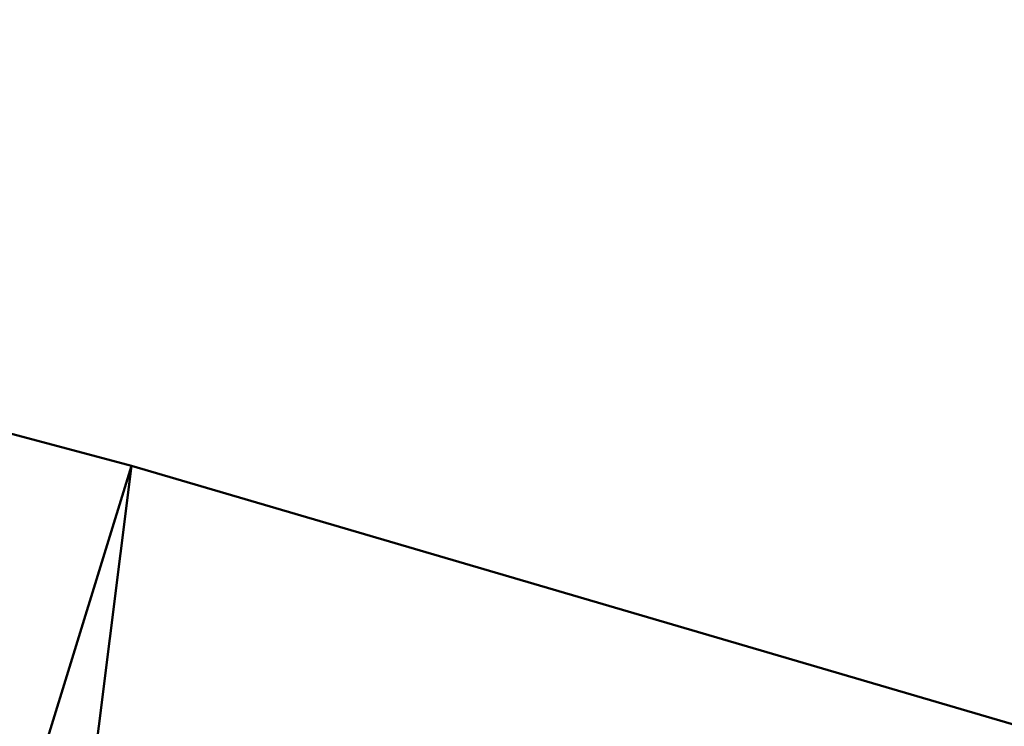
# Model space of a CAD drawing. Header units: millimetres. Extents: x -838 to 610, y -758 to 727.
# Tile 174 of 207: x 53.88 to 56.38, y -89.8 to -88. Entities that reach past the tile are written whole.
import ezdxf

# ---------------------------------------------------------------- set-up
doc = ezdxf.new("R2010")
doc.units = ezdxf.units.MM
doc.layers.add('E-LITE-EQPM', color=33, linetype='Continuous', lineweight=50)

# ---------------------------------------------------------------- blocks, each defined once
blk = doc.blocks.new('33463_33464_33504_33505_LANTAU - LANTAU-457519-_3D_')
at = {"layer": 'E-LITE-EQPM'}
mesh = blk.add_polyface(dxfattribs=at)
corners = [(49.9112, -88.0028, 335.7448), (43.2789, -113.4557, 335.7448), (38.8988, -139.401, 335.7448), (46.455, -139.9967, 332.5389), (53.9841, -140.688, 329.34), (54.0925, -135.0703, 329.52), (54.2957, -129.4558, 329.7074), (54.5935, -123.8459, 329.9023), (54.9861, -118.2418, 330.1046), (55.4733, -112.6456, 330.3145), (56.0552, -107.0588, 330.5319), (56.7317, -101.4829, 330.7569), (57.5028, -95.9197, 330.9894), (58.3685, -90.3706, 331.2295), (54.1628, -89.1363, 333.4889), (49.8456, -140.3081, 331.0983), (51.9148, -140.498, 330.2192), (51.0945, -117.4979, 331.9133), (56.4484, -89.8071, 332.261), (52.0004, -125.7159, 330.9384), (52.4139, -103.0588, 332.635), (54.4384, -102.7959, 331.7185), (47.5344, -118.6045, 333.3897), (42.6769, -139.6989, 334.1418), (50.0489, -102.4841, 333.7863), (46.412, -110.8011, 334.5791), (43.5482, -124.7831, 334.6564), (41.0888, -126.4283, 335.7448), (52.037, -88.5696, 334.6169)]
mesh.append_faces([[corners[k] for k in face] for face in [(13, 21, 12), (9, 19, 8), (15, 17, 3), (10, 17, 9), (12, 21, 11), (11, 21, 10), (18, 21, 13), (1, 25, 0), (0, 25, 28)]], dxfattribs={"vtx0": -1, "vtx1": -1})
mesh.append_faces([[corners[k] for k in face] for face in [(16, 6, 19), (17, 19, 9), (21, 18, 20), (20, 22, 17), (10, 21, 17), (26, 25, 1), (20, 14, 24), (22, 3, 17), (21, 20, 17), (24, 22, 20), (26, 27, 23), (22, 24, 25), (19, 17, 15), (24, 28, 25), (23, 22, 26), (25, 26, 22)]], dxfattribs={"vtx0": -1, "vtx1": -1, "vtx2": -1})
mesh.append_faces([[corners[k] for k in face] for face in [(16, 5, 6), (20, 18, 14), (19, 7, 8), (26, 1, 27), (24, 14, 28)]], dxfattribs={"vtx0": -1, "vtx2": -1})
mesh.append_faces([[corners[k] for k in face] for face in [(2, 23, 27)]], dxfattribs={"vtx1": -1})
mesh.append_faces([[corners[k] for k in face] for face in [(15, 16, 19), (23, 3, 22), (6, 7, 19)]], dxfattribs={"vtx1": -1, "vtx2": -1})
mesh.append_faces([[corners[k] for k in face] for face in [(16, 4, 5)]], dxfattribs={"vtx2": -1})

msp = doc.modelspace()

# ---------------------------------------------------------------- block references
at = {"layer": 'E-LITE-EQPM'}
msp.add_blockref('33463_33464_33504_33505_LANTAU - LANTAU-457519-_3D_', (0, 0), dxfattribs=at)

doc.saveas('drawing.dxf')
